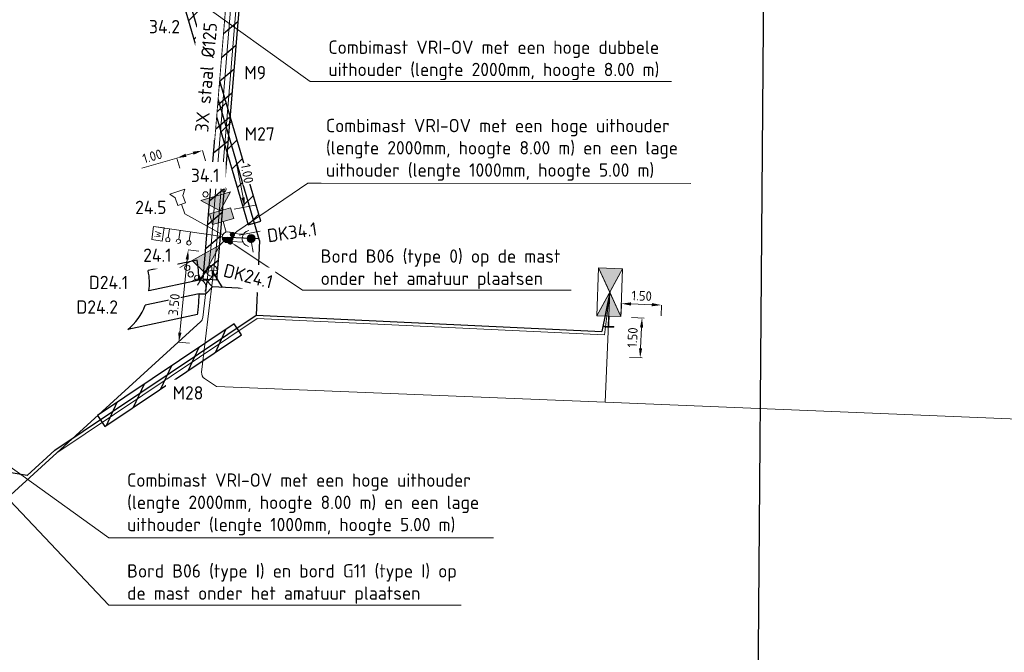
# Model space of a CAD drawing. Header units: metres. Extents: x 196669 to 197735, y 355514 to 356669.
# Tile 14 of 28: x 197074 to 197111, y 355695 to 355719. Entities that reach past the tile are written whole.
import ezdxf
from ezdxf import colors
from ezdxf.entities.mleader import LeaderData, LeaderLine
from ezdxf.lldxf.tags import DXFTag
from ezdxf.math import Vec2, Vec3

# ---------------------------------------------------------------- set-up
doc = ezdxf.new("R2010")
doc.units = ezdxf.units.M
doc.layers.get('Defpoints').update_dxf_attribs({"color": 151})
for name, color, linetype, lineweight in [('B-WE-KL-DATA_HDPE40-G', 104, 'KL-GLASVEZEL-N', 20), ('B-WE-KL-MANTELBUIS-T25', 7, 'Continuous', 18), ('N-WE-KL-DATA_KOPPELKABEL_GLASVEZEL-G', 4, 'KL-GLASVEZEL-N', 20), ('N-WE-KL-MANTELBUIS-G', 4, 'Continuous', 30), ('N-WE-KL-MANTELBUIS-T25', 4, 'Continuous', 25), ('N-WE-KL-VRI_KABEL-G', 30, 'Continuous', 30), ('N-WE-KL-VRI_UITSLIJPER-G', 130, 'Continuous', 30), ('N-WE-VW-VRI-ONTRUIMINGSTIJDEN_OTTO-G', 7, 'Continuous', 25), ('N-WE-VW-VRI-SYMBOOL-G', 7, 'Continuous', 13), ('N-WE-VW-VRI-T25', 7, 'Continuous', 20), ('N-WE-VW-VRI_DETECTIELUS-G', 3, 'Continuous', 30), ('N-WE-VW-VRI_DETECTIELUS-T25', 7, 'Continuous', 30), ('V-WE-KL-DATA_KOPPELKABEL_GLASVEZEL-G', 1, 'KL-GLASVEZEL-N', 20), ('V-WE-KL-MANTELBUIS-G', 1, 'Continuous', 30), ('V-WE-KL-MANTELBUIS-T25', 1, 'Continuous', 25), ('X-XX-AL-M', 7, 'Continuous', 13)]:
    doc.layers.add(name, color=color, linetype=linetype, lineweight=lineweight)
doc.styles.add('ISO', font='ISO.shx')
doc.styles.add('NLCS-ISO-M200-T18', font='NLCS-ISO.ttf', dxfattribs={"height": 0.36})
doc.styles.add('NLCS-ISO-M200-T25', font='NLCS-ISO.ttf', dxfattribs={"height": 0.5})
doc.styles.get("Standard").update_dxf_attribs({"font": 'Microsoft JhengHei.ttf'})
tags = doc.linetypes.add('KL-GLASVEZEL-N', pattern='A,4,-1,[101,NLCS.SHX,S=0.5,R=0,X=0,Y=0],-1,4,-1,["G",Standard,S=1,R=0,X=-0.25,Y=-0.5],-1.5', length=12.5).pattern_tags.tags
tags[18] = DXFTag(74, 10)
doc.dimstyles.new('NLCS-M200-T18-PIJL_L2_H1', dxfattribs={"dimscale": 0.2, "dimtxt": 2.5, "dimasz": 1.8, "dimexe": 2, "dimexo": 2, "dimgap": 0.7, "dimtad": 1, "dimzin": 0, "dimdsep": 46, "dimtxsty": 'NLCS-ISO-M200-T18', "dimcen": 0, "dimdle": 2, "dimclrd": 256, "dimclre": 256, "dimclrt": 256, "dimadec": 1, "dimazin": 0, "dimtfac": 1, "dimtdec": 3, "dimtofl": 0, "dimtmove": 0, "dimatfit": 3, "dimfxl": 2, "dimfxlon": 1, "dimtfillclr": 256, "dimtolj": 1, "dimtzin": 0, "dimlwd": -1, "dimlwe": -1, "dimarcsym": 0})

# ---------------------------------------------------------------- blocks, each defined once
blk = doc.blocks.new('Combinatiemast openbare verlichting_2')
at = {"layer": 'N-WE-VW-VRI-SYMBOOL-G', "linetype": 'Continuous'}
blk.add_hatch(color=256, dxfattribs=at).paths.add_polyline_path([(-0.207, 0, 1), (0.207, 0)])
at = {"layer": 'N-WE-VW-VRI-SYMBOOL-G'}
blk.add_line((-0.207, 0), (0.207, 0), dxfattribs=at)
for start, end in [(360, 180), (180, 360)]:
    blk.add_arc((0, 0), 0.207, start, end, dxfattribs=at)
blk = doc.blocks.new('Mast met drukknop_1')
at = {"layer": 'N-WE-VW-VRI-SYMBOOL-G'}
for p, q in [((-0.146, -0.146), (0.146, 0.146)), ((-0.146, 0.146), (0.146, -0.146)), ((0.142, 0.15), (0.556, 0.15)), ((0.143, -0.15), (0.548, -0.15))]:
    blk.add_line(p, q, dxfattribs=at)
blk.add_circle((0, 0), 0.207, dxfattribs=at)
blk.add_arc((0.818, -0.007), 0.306, 101.0944, 258.9056, dxfattribs=at)
blk = doc.blocks.new('Rateltikker_1')
at = {"layer": 'N-WE-VW-VRI-SYMBOOL-G', "flags": 128}
blk.add_lwpolyline([(1.757, 0.787), (1.383, 0.857), (0, 0)], dxfattribs=at)
blk.add_lwpolyline([(2.079, 0.879), (2.303, 0.99), (2.193, 0.4), (2.024, 0.584), (1.729, 0.639), (1.784, 0.934)], close=True, dxfattribs=at)
blk = doc.blocks.new('A$C98d8e760')
at = {"layer": 'N-WE-VW-VRI-SYMBOOL-G'}
for p, q in [((0.826, 0), (1.405, 0.579)), ((0.413, 0), (0, 0)), ((0.826, 0), (1.405, -0.579))]:
    blk.add_line(p, q, dxfattribs=at)
at = {"layer": 'N-WE-VW-VRI-SYMBOOL-G', "flags": 128}
for points in [[(0.413, 0.413), (0.826, 0.413), (0.826, -0.413), (0.413, -0.413)], [(0.826, 0), (1.405, 0.579), (1.405, -0.579)]]:
    blk.add_lwpolyline(points, close=True, dxfattribs=at)
at = {"layer": 'N-WE-VW-VRI-SYMBOOL-G'}
for centre in [(1.571, 0.35), (1.571, -0.35)]:
    blk.add_circle(centre, 0.1, dxfattribs=at)
at = {"layer": 'N-WE-VW-VRI-SYMBOOL-G', "extrusion": (0, 0, -1)}
blk.add_solid([(-0.413, 0.413), (-0.826, 0.413), (-0.413, -0.413), (-0.826, -0.413)], dxfattribs=at)
at = {"layer": 'N-WE-VW-VRI-SYMBOOL-G'}
blk.add_solid([(0.826, 0), (1.405, 0.579), (1.405, -0.579)], dxfattribs=at)
blk = doc.blocks.new('Drukknop met waitsignalering_1')
at = {"layer": 'N-WE-VW-VRI-SYMBOOL-G', "linetype": 'Continuous', "extrusion": (0, 0, -1)}
blk.add_hatch(color=256, dxfattribs=at).paths.add_polyline_path([(-1.018, 0.002, 1), (-0.718, 0.002, 1)])
at = {"layer": 'N-WE-VW-VRI-SYMBOOL-G'}
for p, q in [((0.134, 0.157), (0.574, 0.157)), ((0.15, -0.143), (0.565, -0.143))]:
    blk.add_line(p, q, dxfattribs=at)
blk.add_circle((0.868, 0.002), 0.15, dxfattribs=at)
blk.add_arc((0.836, 0), 0.306, 101.0944, 258.9056, dxfattribs=at)
blk = doc.blocks.new('Lantaarn 3 x 200 mm LED2 met fietssjabloon_1')
at = {"layer": 'N-WE-VW-VRI-SYMBOOL-G'}
for p, q in [((1.343, 0.331), (1.859, 0.469)), ((0.186, 0), (0, 0)), ((1.343, -0.331), (1.859, -0.469))]:
    blk.add_line(p, q, dxfattribs=at)
at = {"layer": 'N-WE-VW-VRI-SYMBOOL-G', "flags": 128}
blk.add_lwpolyline([(0.186, 0), (1.343, 0.331), (1.343, -0.331)], close=True, dxfattribs=at)
at = {"layer": 'N-WE-VW-VRI-SYMBOOL-G'}
for centre in [(1.674, 0.265), (1.757, 0), (1.674, -0.265)]:
    blk.add_circle(centre, 0.1, dxfattribs=at)
blk.add_solid([(0.186, 0), (1.343, 0.331), (1.343, -0.331)], dxfattribs=at)
blk = doc.blocks.new('_Dot')
at = {"color": 0, "linetype": 'ByBlock', "lineweight": -2}
blk.add_line((-0.5, 0), (-1, 0), dxfattribs=at)
at = {"color": 0, "linetype": 'ByBlock', "const_width": 0.5}
blk.add_lwpolyline([(-0.25, 0, 1), (0.25, 0, 1)], format="xyb", close=True, dxfattribs=at)
blk = doc.blocks.new('*U119')
at = {"layer": 'N-WE-VW-VRI-SYMBOOL-G'}
for p, q in [((-1.323, 0.25), (1.277, 0.25)), ((-0.123, 0.25), (-0.123, -0.09)), ((0.277, 0.25), (0.277, -0.09)), ((0.677, 0.25), (0.677, -0.09))]:
    blk.add_line(p, q, dxfattribs=at)
at = {"layer": 'N-WE-VW-VRI-SYMBOOL-G', "flags": 128}
blk.add_lwpolyline([(0.877, -0.25), (1.277, -0.25), (1.277, 0.25), (0.877, 0.25)], close=True, dxfattribs=at)
at = {"layer": 'N-WE-VW-VRI-SYMBOOL-G'}
for centre in [(-0.123, -0.17), (0.277, -0.17), (0.677, -0.17)]:
    blk.add_circle(centre, 0.08, dxfattribs=at)
at = {"layer": 'N-WE-VW-VRI-SYMBOOL-G', "style": 'ISO'}
blk.add_text('W', height=0.25, rotation=270, dxfattribs=at).set_placement((0.948, 0.1))
blk = doc.blocks.new('*D836')
at = {"layer": 'Defpoints', "color": 0, "transparency": 16777216}
for p in [(197080.328, 355709.948), (197079.98, 355706.489), (197080.142, 355706.473)]:
    blk.add_point(p, dxfattribs=at)
at = {"layer": 'X-XX-AL-M', "transparency": 16777216}
for p, q in [((197080.49, 355709.931), (197080.888, 355709.891)), ((197080.454, 355709.573), (197080.178, 355706.831)), ((197080.142, 355706.473), (197080.54, 355706.433))]:
    blk.add_line(p, q, dxfattribs=at)
for points in [[(197080.394, 355709.579), (197080.513, 355709.567), (197080.49, 355709.931)], [(197080.118, 355706.837), (197080.237, 355706.825), (197080.142, 355706.473)]]:
    blk.add_solid(points, dxfattribs=at)
at = {"layer": 'X-XX-AL-M', "transparency": 16777216, "insert": (197079.962, 355707.881), "char_height": 0.36, "attachment_point": 5, "rotation": 84.2532, "style": 'NLCS-ISO-M200-T18', "bg_fill": 3, "box_fill_scale": 1.1, "bg_fill_color": 256, "bg_fill_true_color": 13158600, "bg_fill_transparency": 0}
blk.add_mtext('\\A1;3.50', dxfattribs=at)
blk = doc.blocks.new('A$Cfbb54e45')
at = {"layer": 'N-WE-VW-VRI-SYMBOOL-G', "color": 90}
for p, q in [((-4.5, 2.25), (4.5, 2.25)), ((-4.5, 2.25), (4.5, -2.25)), ((-4.5, -2.25), (4.5, 2.25)), ((-4.5, -2.25), (-4.5, 2.25)), ((4.5, 2.25), (4.5, -2.25)), ((-6.48, 1.05), (-6.48, 0.01)), ((-6.48, 0.01), (-6.48, -1.04)), ((-4.5, 0), (-6.34, 0)), ((4.5, -2.25), (-4.5, -2.25))]:
    blk.add_line(p, q, dxfattribs=at)
at = {"layer": 'N-WE-VW-VRI-SYMBOOL-G', "color": 90, "flags": 128}
for points in [[(-4.5, 2.25), (0, 0), (-4.5, -2.25)], [(0, 0), (4.5, 2.25), (4.5, -2.25)]]:
    blk.add_lwpolyline(points, close=True, dxfattribs=at)
at = {"layer": 'N-WE-VW-VRI-SYMBOOL-G', "color": 90, "const_width": 0.3, "flags": 128}
for points in [[(-6.48, -1.04), (-6.48, 1.05)], [(-6.48, 0.01), (-4.49, 0.01)]]:
    blk.add_lwpolyline(points, dxfattribs=at)
at = {"layer": 'N-WE-VW-VRI-SYMBOOL-G', "color": 90, "extrusion": (0, 0, -1)}
blk.add_solid([(4.5, 2.25), (0, 0), (4.5, -2.25)], dxfattribs=at)
at = {"layer": 'N-WE-VW-VRI-SYMBOOL-G', "color": 90}
blk.add_solid([(0, 0), (4.5, 2.25), (4.5, -2.25)], dxfattribs=at)
blk = doc.blocks.new('*D1149')
at = {"layer": 'Defpoints', "color": 0, "transparency": 16777216}
for p in [(197096.726, 355707.918), (197096.729, 355708.005), (197098.228, 355707.952)]:
    blk.add_point(p, dxfattribs=at)
at = {"layer": 'X-XX-AL-M', "transparency": 16777216}
for p, q in [((197096.726, 355707.918), (197096.711, 355707.518)), ((197097.865, 355707.878), (197097.085, 355707.905)), ((197098.225, 355707.865), (197098.21, 355707.465))]:
    blk.add_line(p, q, dxfattribs=at)
for points in [[(197097.088, 355707.965), (197097.083, 355707.845), (197096.726, 355707.918)], [(197097.867, 355707.938), (197097.863, 355707.818), (197098.225, 355707.865)]]:
    blk.add_solid(points, dxfattribs=at)
at = {"layer": 'X-XX-AL-M', "transparency": 16777216, "insert": (197097.487, 355708.211), "char_height": 0.36, "attachment_point": 5, "rotation": 357.9604, "style": 'NLCS-ISO-M200-T18', "bg_fill": 3, "box_fill_scale": 1.1, "bg_fill_color": 256, "bg_fill_true_color": 13158600, "bg_fill_transparency": 0}
blk.add_mtext('\\A1;1.50', dxfattribs=at)
blk = doc.blocks.new('*D1150')
at = {"layer": 'Defpoints', "color": 0, "transparency": 16777216}
for p in [(197097.974, 355707.359), (197097.427, 355705.883), (197097.903, 355705.861)]:
    blk.add_point(p, dxfattribs=at)
at = {"layer": 'X-XX-AL-M', "transparency": 16777216}
for p, q in [((197097.575, 355707.378), (197097.099, 355707.4)), ((197097.481, 355707.022), (197097.444, 355706.243)), ((197097.504, 355705.88), (197097.028, 355705.902))]:
    blk.add_line(p, q, dxfattribs=at)
for points in [[(197097.421, 355707.025), (197097.541, 355707.019), (197097.498, 355707.382)], [(197097.384, 355706.246), (197097.504, 355706.24), (197097.427, 355705.883)]]:
    blk.add_solid(points, dxfattribs=at)
at = {"layer": 'X-XX-AL-M', "transparency": 16777216, "insert": (197097.143, 355706.647), "char_height": 0.36, "attachment_point": 5, "rotation": 87.2883, "style": 'NLCS-ISO-M200-T18', "bg_fill": 3, "box_fill_scale": 1.1, "bg_fill_color": 256, "bg_fill_true_color": 13158600, "bg_fill_transparency": 0}
blk.add_mtext('\\A1;1.50', dxfattribs=at)
blk = doc.blocks.new('*D1154')
at = {"layer": 'Defpoints', "color": 0, "transparency": 16777216}
for p in [(197082.61, 355711.54), (197081.786, 355711.385), (197081.971, 355710.402)]:
    blk.add_point(p, dxfattribs=at)
at = {"layer": 'X-XX-AL-M', "transparency": 16777216}
for p, q in [((197082.544, 355711.894), (197082.293, 355713.23)), ((197082.217, 355711.466), (197083.003, 355711.614)), ((197082.402, 355710.483), (197083.188, 355710.631)), ((197082.861, 355710.203), (197082.928, 355709.849))]:
    blk.add_line(p, q, dxfattribs=at)
for points in [[(197082.603, 355711.905), (197082.485, 355711.883), (197082.61, 355711.54)], [(197082.92, 355710.214), (197082.802, 355710.192), (197082.795, 355710.557)]]:
    blk.add_solid(points, dxfattribs=at)
at = {"layer": 'X-XX-AL-M', "transparency": 16777216, "insert": (197082.7, 355712.798), "char_height": 0.36, "attachment_point": 5, "rotation": 280.6334, "style": 'NLCS-ISO-M200-T18', "bg_fill": 3, "box_fill_scale": 1.1, "bg_fill_color": 256, "bg_fill_true_color": 13158600, "bg_fill_transparency": 0}
blk.add_mtext('\\A1;1.00', dxfattribs=at)
blk = doc.blocks.new('*D1155')
at = {"layer": 'Defpoints', "color": 0, "transparency": 16777216}
for p in [(197080.956, 355713.88), (197079.996, 355713.599), (197080.06, 355713.378)]:
    blk.add_point(p, dxfattribs=at)
at = {"layer": 'X-XX-AL-M', "transparency": 16777216}
for p, q in [((197081.02, 355713.658), (197081.132, 355713.274)), ((197080.06, 355713.378), (197078.755, 355712.997)), ((197080.06, 355713.378), (197080.172, 355712.994)), ((197080.675, 355713.557), (197080.406, 355713.479))]:
    blk.add_line(p, q, dxfattribs=at)
for points in [[(197080.658, 355713.615), (197080.691, 355713.5), (197081.02, 355713.658)], [(197080.389, 355713.536), (197080.423, 355713.421), (197080.06, 355713.378)]]:
    blk.add_solid(points, dxfattribs=at)
at = {"layer": 'X-XX-AL-M', "transparency": 16777216, "insert": (197079.145, 355713.444), "char_height": 0.36, "attachment_point": 5, "rotation": 16.2803, "style": 'NLCS-ISO-M200-T18', "bg_fill": 3, "box_fill_scale": 1.1, "bg_fill_color": 256, "bg_fill_true_color": 13158600, "bg_fill_transparency": 0}
blk.add_mtext('\\A1;1.00', dxfattribs=at)

msp = doc.modelspace()

# ---------------------------------------------------------------- hatches: boundary and pattern name
at = {"layer": 'N-WE-KL-MANTELBUIS-G'}
h = msp.add_hatch(dxfattribs=at)
h.set_pattern_fill('ANSI31', color=256, scale=0.2)
h.paths.add_polyline_path([(197080.161, 355719.683), (197082.735, 355710.868), (197083.215, 355711.008), (197080.641, 355719.823)])
h = msp.add_hatch(dxfattribs=at)
h.set_pattern_fill('ANSI31', color=256, scale=0.2, angle=20)
h.paths.add_polyline_path([(197077.368, 355703.306), (197082.487, 355706.749), (197082.208, 355707.164), (197077.089, 355703.721)])
at = {"layer": 'V-WE-KL-MANTELBUIS-G'}
h = msp.add_hatch(dxfattribs=at)
h.set_pattern_fill('ANSI31', color=256, scale=0.2, angle=355.3137819)
h.paths.add_polyline_path([(197082.545, 355720.894), (197081.553, 355708.792), (197081.055, 355708.833), (197082.047, 355720.935)])

# ---------------------------------------------------------------- linework, layer by layer
at = {"layer": 'B-WE-KL-DATA_HDPE40-G', "ltscale": 0.2, "flags": 128}
for points in [[(197096.119, 355704.222), (197116.761, 355703.379), (197118.545, 355702.952), (197120.702, 355702.848), (197125.465, 355703.201), (197155.195, 355702.296), (197158.234, 355701.831), (197159.45, 355699.861), (197164.435, 355696.091)], [(197075.567, 355702.318), (197073.842, 355700.742), (197068.528, 355696.526), (197067.024, 355691.862), (197065.775, 355687.277), (197063.057, 355676.807), (197061.538, 355668.524), (197059.873, 355653.776), (197059.508, 355634.173), (197060.887, 355605.642), (197061.095, 355604.492)]]:
    msp.add_lwpolyline(points, dxfattribs=at)
at = {"layer": 'N-WE-KL-DATA_KOPPELKABEL_GLASVEZEL-G', "ltscale": 0.2}
for points in [[(197096.288, 355708.35), (197096.097, 355706.747)], [(197096.288, 355708.345), (197096.119, 355704.222)], [(197075.567, 355702.318), (197083.07, 355707.364)], [(197083.07, 355707.364), (197096.097, 355706.747)]]:
    msp.add_lwpolyline(points, dxfattribs=at)
at = {"layer": 'N-WE-KL-MANTELBUIS-G', "flags": 128}
for points in [[(197080.161, 355719.683), (197082.735, 355710.868), (197083.215, 355711.008), (197080.641, 355719.823)], [(197077.368, 355703.306), (197082.487, 355706.749), (197082.208, 355707.164), (197077.089, 355703.721)]]:
    msp.add_lwpolyline(points, close=True, dxfattribs=at)
at = {"layer": 'N-WE-KL-VRI_KABEL-G'}
msp.add_line((197083.167, 355710.281), (197083.035, 355707.491), dxfattribs=at)
at = {"layer": 'N-WE-KL-VRI_KABEL-G', "flags": 128}
for points in [[(197083.167, 355710.281), (197075.256, 355737.37)], [(197083.148, 355710.347), (197081.971, 355710.402)], [(197081.377, 355709.155), (197081.761, 355708.528)], [(197081.148, 355708.807), (197081.148, 355708.807), (197081.4, 355708.545), (197081.152, 355708.28)], [(197083.081, 355708.466), (197081.4, 355708.545)], [(197096.288, 355708.35), (197095.997, 355706.877)], [(197074.459, 355701.475), (197075.489, 355702.417), (197083.035, 355707.491), (197095.997, 355706.877)], [(197074.459, 355701.475), (197056.54, 355704.434), (197052.095, 355705.168), (197045.171, 355706.311)]]:
    msp.add_lwpolyline(points, dxfattribs=at)
at = {"layer": 'N-WE-KL-VRI_UITSLIJPER-G', "flags": 128}
for points in [[(197080.898, 355708.797), (197081.148, 355708.807)], [(197080.902, 355708.287), (197081.152, 355708.28)]]:
    msp.add_lwpolyline(points, dxfattribs=at)
at = {"layer": 'N-WE-VW-VRI-ONTRUIMINGSTIJDEN_OTTO-G', "color": 254}
msp.add_lwpolyline([(197020.39, 355682.449), (197101.769, 355682.449), (197102.386, 355760.421), (197021.007, 355760.421)], close=True, dxfattribs=at)
at = {"layer": 'N-WE-VW-VRI_DETECTIELUS-G', "flags": 128}
for points in [[(197080.831, 355709.55), (197078.988, 355709.156)], [(197080.898, 355708.797), (197079.02, 355708.396)], [(197080.902, 355708.287), (197078.882, 355707.855)], [(197080.844, 355707.507), (197078.223, 355706.947)]]:
    msp.add_lwpolyline(points, dxfattribs=at)
for points in [[(197079.02, 355708.396, 0.084601), (197078.989, 355709.151), (197078.988, 355709.156)], [(197078.223, 355706.947, 0.126629), (197078.882, 355707.855, 0.126629)]]:
    msp.add_lwpolyline(points, format="xyb", dxfattribs=at)
at = {"layer": 'N-WE-VW-VRI_DETECTIELUS-G'}
for centre, radius, start, end in [((197073.154, 355708.488), 7.75, 2.2869, 7.8753), ((197073.154, 355708.488), 7.75, 354.2297, 358.5117), ((197031.367, 355712.711), 49.75, 353.9966, 354.2297)]:
    msp.add_arc(centre, radius, start, end, dxfattribs=at)
at = {"layer": 'V-WE-KL-DATA_KOPPELKABEL_GLASVEZEL-G', "ltscale": 0.25, "flags": 128}
for points in [[(197040.236, 355749.283), (197040.272, 355749.531, -0.414214), (197040.669, 355749.826), (197041.545, 355749.696, -0.406235), (197041.842, 355749.308), (197041.735, 355748.414), (197042.117, 355747.569), (197043.385, 355746.808), (197045.36, 355746.429), (197049.476, 355745.31), (197053.123, 355744.344), (197053.534, 355744.194), (197065.155, 355742.122), (197073.056, 355740.54), (197076.841, 355739.998), (197077.569, 355739.861), (197080.378, 355736.885), (197081.838, 355735.577), (197083.561, 355734.335), (197083.769, 355733.165), (197082.538, 355721.955), (197082.44, 355720.902), (197081.542, 355709.947), (197080.994, 355705.345, 0.286316), (197081.106, 355705.106), (197081.555, 355704.816), (197096.119, 355704.222)], [(197040.433, 355749.254), (197040.47, 355749.501, -0.414214), (197040.64, 355749.628), (197041.516, 355749.499, -0.406235), (197041.643, 355749.332), (197041.529, 355748.382), (197041.961, 355747.429), (197043.313, 355746.618), (197045.315, 355746.235), (197049.424, 355745.116), (197053.063, 355744.153), (197053.482, 355744), (197065.118, 355741.925), (197073.022, 355740.342), (197076.809, 355739.8), (197077.468, 355739.676), (197080.238, 355736.742), (197081.712, 355735.421), (197083.379, 355734.221), (197083.567, 355733.159), (197082.339, 355721.975), (197082.24, 355720.92), (197081.342, 355709.967), (197081.037, 355707.399, -0.179896), (197080.957, 355707.244), (197075.567, 355702.318)]]:
    msp.add_lwpolyline(points, format="xyb", dxfattribs=at)
at = {"layer": 'V-WE-KL-MANTELBUIS-G', "flags": 128}
msp.add_lwpolyline([(197082.545, 355720.894), (197081.553, 355708.792), (197081.055, 355708.833), (197082.047, 355720.935)], close=True, dxfattribs=at)

# ---------------------------------------------------------------- block references
at = {"rotation": 106.169185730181}
msp.add_blockref('A$C98d8e760', (197081.913, 355710.601), dxfattribs=at)
at = {"layer": 'N-WE-VW-VRI-SYMBOOL-G'}
for name, p, rotation in [('Rateltikker_1', (197081.79, 355710.502), 119.4070779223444), ('Lantaarn 3 x 200 mm LED2 met fietssjabloon_1', (197081.825, 355710.256), 224.9742931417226), ('Drukknop met waitsignalering_1', (197081.98, 355710.391), 357.8603514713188), ('Mast met drukknop_1', (197081.377, 355709.155), 230.3595344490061)]:
    msp.add_blockref(name, p, dxfattribs=dict(at, rotation=rotation))
at = {"layer": 'N-WE-VW-VRI-SYMBOOL-G', "xscale": -1, "rotation": 351.54222379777}
msp.add_blockref('*U119', (197080.421, 355710.38), dxfattribs=at)
at = {"layer": 'N-WE-VW-VRI-SYMBOOL-G'}
msp.add_blockref('Combinatiemast openbare verlichting_2', (197081.971, 355710.402), dxfattribs=at)
at = {"layer": 'N-WE-VW-VRI-SYMBOOL-G', "xscale": 0.2, "yscale": 0.2, "zscale": 0.2, "rotation": 87.96038321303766}
msp.add_blockref('A$Cfbb54e45', (197096.288, 355708.345), dxfattribs=at)

# ---------------------------------------------------------------- next in the draw order: texts
at = {"layer": 'B-WE-KL-MANTELBUIS-T25', "insert": (197080.742, 355714.368), "char_height": 0.5, "width": 4.36568, "attachment_point": 1, "rotation": 85.3138, "style": 'NLCS-ISO-M200-T25', "bg_fill": 2}
msp.add_mtext('3X staal %%C125', dxfattribs=at)
at = {"layer": 'N-WE-VW-VRI-T25', "char_height": 0.5, "attachment_point": 2, "style": 'NLCS-ISO-M200-T25', "bg_fill": 2}
for s, insert, width in [('34.1', (197081.127, 355712.978), 1.03379), ('24.1', (197079.334, 355709.983), 0.98942)]:
    msp.add_mtext(s, dxfattribs=dict(at, insert=insert, width=width))
at = {"layer": 'N-WE-VW-VRI-T25', "insert": (197079.088, 355711.776), "char_height": 0.5, "width": 1.09061, "attachment_point": 2, "style": 'NLCS-ISO-M200-T25', "bg_fill": 3, "box_fill_scale": 1.2, "bg_fill_color": 256, "bg_fill_transparency": 0}
msp.add_mtext('24.5', dxfattribs=at)
at = {"layer": 'N-WE-VW-VRI_DETECTIELUS-T25', "char_height": 0.5, "attachment_point": 2, "style": 'NLCS-ISO-M200-T25', "bg_fill": 3, "box_fill_scale": 1.2, "bg_fill_color": 256, "bg_fill_transparency": 0}
for s, insert in [('D24.1', (197077.503, 355708.961)), ('D24.2', (197077.078, 355708.04))]:
    msp.add_mtext(s, dxfattribs=dict(at, insert=insert))

# ---------------------------------------------------------------- next in the draw order: dimensions: what is measured, and where the dimension line sits
at = {"layer": 'X-XX-AL-M'}
dim = msp.add_aligned_dim(p1=(197098.228, 355707.952), p2=(197096.729, 355708.005), distance=0.087, dimstyle='NLCS-M200-T18-PIJL_L2_H1', override={"dimtfill": 1}, dxfattribs=at)
dim.commit()
dim.dimension.update_dxf_attribs({"geometry": '*D1149', "text_midpoint": (197097.487, 355708.211)})

# ---------------------------------------------------------------- next in the draw order: leaders
at = {"layer": 'N-WE-VW-VRI-T25'}
ml = msp.add_multileader_mtext('Standard', dxfattribs=at)
ml.set_content('Bord B06 (type 0) op de mast onder het amatuur plaatsen', color=256, style='NLCS-ISO-M200-T25')
ml.set_leader_properties(color=256, linetype='ByLayer', lineweight=-1)
ml.set_arrow_properties(name='DOT')
ml.build(insert=Vec2(0, 0))
ml.multileader.update_dxf_attribs({"text_left_attachment_type": 5, "text_right_attachment_type": 5, "dogleg_length": 0.5, "arrow_head_size": 0.2})
ctx = ml.context
ctx.base_point, ctx.char_height, ctx.arrow_head_size, ctx.landing_gap_size, ctx.plane_origin, ctx.plane_x_axis, ctx.plane_y_axis = Vec3(197085.273, 355708.417), 0.5, 0.2, 0.18, Vec3(197099.536, 355718.53), Vec3(1, 0.000151), Vec3(-0.000151, 1)
ctx.left_attachment, ctx.right_attachment = 5, 5
notes = []
notes.append((ctx, [(0, (1, 1, 0), (197084.773, 355708.417), (1, 0.000151), 0.5, [(2, [(197082.065, 355710.232)], 0, [])])]))
ctx.mtext.insert, ctx.mtext.text_direction, ctx.mtext.rotation, ctx.mtext.width, ctx.mtext.defined_height, ctx.mtext.flow_direction = Vec3(197085.453, 355709.95), Vec3(1, 0.000151), 0.000151, 9.2933, 0.659, 5
ctx.mtext.has_bg_fill, ctx.mtext.bg_color, ctx.mtext.bg_scale_factor, ctx.mtext.bg_transparency, ctx.mtext.use_window_bg_color = 1, -1023410167, 1.5, 0, 1
ml = msp.add_multileader_mtext('Standard', dxfattribs=at)
ml.set_content('Bord B06 (type I) en bord G11 (type I) op de mast onder het amatuur plaatsen', color=256, style='NLCS-ISO-M200-T25')
ml.set_leader_properties(color=256, linetype='ByLayer', lineweight=-1)
ml.set_arrow_properties(name='DOT')
ml.build(insert=Vec2(0, 0))
ml.multileader.update_dxf_attribs({"text_left_attachment_type": 5, "text_right_attachment_type": 5, "dogleg_length": 0.5, "arrow_head_size": 0.2})
ctx = ml.context
ctx.base_point, ctx.char_height, ctx.arrow_head_size, ctx.landing_gap_size, ctx.plane_origin, ctx.plane_x_axis, ctx.plane_y_axis = Vec3(197078.02, 355696.613), 0.5, 0.2, 0.18, Vec3(197087.804, 355711.628), Vec3(1, 0.000151), Vec3(-0.000151, 1)
ctx.left_attachment, ctx.right_attachment = 5, 5
notes.append((ctx, [(0, (1, 1, 0), (197077.52, 355696.613), (1, 0.000151), 0.5, [(2, [(197070.59, 355703.92)], 0, [])])]))
ctx.mtext.insert, ctx.mtext.text_direction, ctx.mtext.rotation, ctx.mtext.width, ctx.mtext.defined_height, ctx.mtext.flow_direction = Vec3(197078.2, 355698.146), Vec3(1, 0.000151), 0.000151, 12.4006, 0.659, 5
ctx.mtext.has_bg_fill, ctx.mtext.bg_color, ctx.mtext.bg_scale_factor, ctx.mtext.bg_transparency, ctx.mtext.use_window_bg_color = 1, -1023410167, 1.5, 0, 1
for ctx, leaders in notes:
    for number, flags, end, landing, length, lines in leaders:
        leader = LeaderData()
        leader.index, (leader.has_last_leader_line, leader.has_dogleg_vector, leader.attachment_direction) = number, flags
        leader.last_leader_point, leader.dogleg_vector, leader.dogleg_length = Vec3(end), Vec3(landing), length
        for number, points, colour, breaks in lines:
            line = LeaderLine()
            line.index, line.vertices, line.color, line.breaks = number, Vec3.list(points), colors.encode_raw_color(colour), breaks
            leader.lines.append(line)
        ctx.leaders.append(leader)

# ---------------------------------------------------------------- next in the draw order: texts
at = {"layer": 'N-WE-VW-VRI-T25', "insert": (197082.804, 355709.192), "char_height": 0.5, "width": 1.37838, "attachment_point": 2, "rotation": 345.4564, "style": 'NLCS-ISO-M200-T25', "bg_fill": 2}
msp.add_mtext('DK24.1', dxfattribs=at)

# ---------------------------------------------------------------- next in the draw order: dimensions: what is measured, and where the dimension line sits
at = {"layer": 'X-XX-AL-M'}
dim = msp.add_linear_dim(base=(197080.06, 355713.378), p1=(197080.956, 355713.88), p2=(197079.996, 355713.599), angle=196.2803, dimstyle='NLCS-M200-T18-PIJL_L2_H1', override={"dimtfill": 1}, dxfattribs=at)
dim.commit()
dim.dimension.update_dxf_attribs({"geometry": '*D1155', "text_midpoint": (197079.235, 355713.137), "dimtype": 161})
dim = msp.add_linear_dim(base=(197080.142, 355706.473), p1=(197080.328, 355709.948), p2=(197079.98, 355706.489), angle=264.2532, text='3.50', dimstyle='NLCS-M200-T18-PIJL_L2_H1', override={"dimtfill": 1}, dxfattribs=at)
dim.commit()
dim.dimension.update_dxf_attribs({"geometry": '*D836', "text_midpoint": (197080.28, 355707.849), "dimtype": 161})
dim = msp.add_aligned_dim(p1=(197097.974, 355707.359), p2=(197097.903, 355705.861), distance=-0.477, dimstyle='NLCS-M200-T18-PIJL_L2_H1', override={"dimtfill": 1}, dxfattribs=at)
dim.commit()
dim.dimension.update_dxf_attribs({"geometry": '*D1150', "text_midpoint": (197097.143, 355706.647)})

# ---------------------------------------------------------------- next in the draw order: leaders
at = {"layer": 'N-WE-VW-VRI-T25'}
ml = msp.add_multileader_mtext('Standard', dxfattribs=at)
ml.set_content('Combimast VRI-OV met een hoge dubbele uithouder (lengte 2000mm, hoogte 8.00 m)', color=256, style='NLCS-ISO-M200-T25')
ml.set_leader_properties(color=256, linetype='ByLayer', lineweight=-1)
ml.set_arrow_properties(name='DOT')
ml.build(insert=Vec2(0, 0))
ml.multileader.update_dxf_attribs({"text_left_attachment_type": 5, "text_right_attachment_type": 5, "dogleg_length": 0.5, "arrow_head_size": 0.2})
ctx = ml.context
ctx.base_point, ctx.char_height, ctx.arrow_head_size, ctx.landing_gap_size, ctx.plane_origin, ctx.plane_x_axis, ctx.plane_y_axis = Vec3(197085.565, 355716.249), 0.5, 0.2, 0.18, Vec3(197070.963, 355738.597), Vec3(1, -0.000151), Vec3(0.000151, 1)
ctx.left_attachment, ctx.right_attachment = 5, 5
notes = []
notes.append((ctx, [(1, (1, 1, 0), (197085.065, 355716.25), (1, -0.000151), 0.5, [(2, [(197079.11, 355720.518)], 0, [])])]))
ctx.mtext.insert, ctx.mtext.text_direction, ctx.mtext.rotation, ctx.mtext.width, ctx.mtext.defined_height, ctx.mtext.flow_direction = Vec3(197085.745, 355717.783), Vec3(1, -0.000151), 6.283034, 12.73565, 0.659, 5
ctx.mtext.has_bg_fill, ctx.mtext.bg_color, ctx.mtext.bg_scale_factor, ctx.mtext.bg_transparency, ctx.mtext.use_window_bg_color = 1, -1023410167, 1.5, 0, 1
ml = msp.add_multileader_mtext('Standard', dxfattribs=at)
ml.set_content('Combimast VRI-OV met een hoge uithouder (lengte 2000mm, hoogte 8.00 m) en een lage uithouder (lengte 1000mm, hoogte 5.00 m)', color=256, style='NLCS-ISO-M200-T25')
ml.set_leader_properties(color=256, linetype='ByLayer', lineweight=-1)
ml.set_arrow_properties(name='DOT')
ml.build(insert=Vec2(0, 0))
ml.multileader.update_dxf_attribs({"text_left_attachment_type": 5, "text_right_attachment_type": 5, "dogleg_length": 0.5, "arrow_head_size": 0.2})
ctx = ml.context
ctx.base_point, ctx.char_height, ctx.arrow_head_size, ctx.landing_gap_size, ctx.plane_origin, ctx.plane_x_axis, ctx.plane_y_axis = Vec3(197085.473, 355712.43), 0.5, 0.2, 0.18, Vec3(197074.001, 355728.587), Vec3(1, -0.000151), Vec3(0.000151, 1)
ctx.left_attachment, ctx.right_attachment = 5, 5
notes.append((ctx, [(1, (1, 1, 0), (197084.973, 355712.43), (1, -0.000151), 0.5, [(2, [(197082.149, 355710.507)], 0, [])])]))
ctx.mtext.insert, ctx.mtext.text_direction, ctx.mtext.rotation, ctx.mtext.width, ctx.mtext.defined_height, ctx.mtext.flow_direction = Vec3(197085.653, 355714.846), Vec3(1, -0.000151), 6.283034, 13.54038, 0.659, 5
ctx.mtext.has_bg_fill, ctx.mtext.bg_color, ctx.mtext.bg_scale_factor, ctx.mtext.bg_transparency, ctx.mtext.use_window_bg_color = 1, -1023410167, 1.5, 0, 1
ml = msp.add_multileader_mtext('Standard', dxfattribs=at)
ml.set_content('Combimast VRI-OV met een hoge uithouder (lengte 2000mm, hoogte 8.00 m) en een lage uithouder (lengte 1000mm, hoogte 5.00 m)', color=256, style='NLCS-ISO-M200-T25')
ml.set_leader_properties(color=256, linetype='ByLayer', lineweight=-1)
ml.set_arrow_properties(name='DOT')
ml.build(insert=Vec2(0, 0))
ml.multileader.update_dxf_attribs({"text_left_attachment_type": 5, "text_right_attachment_type": 5, "dogleg_length": 0.5, "arrow_head_size": 0.2})
ctx = ml.context
ctx.base_point, ctx.char_height, ctx.arrow_head_size, ctx.landing_gap_size, ctx.plane_origin, ctx.plane_x_axis, ctx.plane_y_axis = Vec3(197078.02, 355699.135), 0.5, 0.2, 0.18, Vec3(197062.345, 355722.377), Vec3(1, -0.000151), Vec3(0.000151, 1)
ctx.left_attachment, ctx.right_attachment = 5, 5
notes.append((ctx, [(1, (1, 1, 0), (197077.52, 355699.135), (1, -0.000151), 0.5, [(2, [(197070.686, 355704.035)], 0, [])])]))
ctx.mtext.insert, ctx.mtext.text_direction, ctx.mtext.rotation, ctx.mtext.width, ctx.mtext.defined_height, ctx.mtext.flow_direction = Vec3(197078.2, 355701.552), Vec3(1, -0.000151), 6.283034, 13.59102, 0.659, 5
ctx.mtext.has_bg_fill, ctx.mtext.bg_color, ctx.mtext.bg_scale_factor, ctx.mtext.bg_transparency, ctx.mtext.use_window_bg_color = 1, -1023410167, 1.5, 0, 1
for ctx, leaders in notes:
    for number, flags, end, landing, length, lines in leaders:
        leader = LeaderData()
        leader.index, (leader.has_last_leader_line, leader.has_dogleg_vector, leader.attachment_direction) = number, flags
        leader.last_leader_point, leader.dogleg_vector, leader.dogleg_length = Vec3(end), Vec3(landing), length
        for number, points, colour, breaks in lines:
            line = LeaderLine()
            line.index, line.vertices, line.color, line.breaks = number, Vec3.list(points), colors.encode_raw_color(colour), breaks
            leader.lines.append(line)
        ctx.leaders.append(leader)

# ---------------------------------------------------------------- next in the draw order: texts
at = {"layer": 'N-WE-KL-MANTELBUIS-T25', "insert": (197082.608, 355714.532), "char_height": 0.5, "width": 0.64381, "attachment_point": 1, "style": 'NLCS-ISO-M200-T25', "bg_fill": 3, "box_fill_scale": 1.2, "bg_fill_color": 256, "bg_fill_transparency": 0}
msp.add_mtext('\\pxt1;M27', dxfattribs=at)
at = {"layer": 'N-WE-KL-MANTELBUIS-T25', "insert": (197079.906, 355704.822), "char_height": 0.5, "width": 0.64381, "attachment_point": 1, "style": 'NLCS-ISO-M200-T25', "bg_fill": 2}
msp.add_mtext('\\pxt1;M28', dxfattribs=at)
at = {"layer": 'N-WE-VW-VRI-T25', "insert": (197079.602, 355718.554), "char_height": 0.5, "width": 1.10857, "attachment_point": 2, "style": 'NLCS-ISO-M200-T25', "bg_fill": 3, "box_fill_scale": 1.2, "bg_fill_color": 256, "bg_fill_transparency": 0}
msp.add_mtext('34.2', dxfattribs=at)
at = {"layer": 'N-WE-VW-VRI-T25', "insert": (197084.347, 355710.841), "char_height": 0.5, "width": 1.37838, "attachment_point": 2, "rotation": 8.3213, "style": 'NLCS-ISO-M200-T25', "bg_fill": 3, "box_fill_scale": 1.2, "bg_fill_color": 256, "bg_fill_transparency": 0}
msp.add_mtext('DK34.1', dxfattribs=at)
at = {"layer": 'V-WE-KL-MANTELBUIS-T25', "insert": (197082.594, 355716.828), "char_height": 0.5, "width": 0.64381, "attachment_point": 1, "style": 'NLCS-ISO-M200-T25', "bg_fill": 3, "box_fill_scale": 1.2, "bg_fill_color": 256, "bg_fill_transparency": 0}
msp.add_mtext('M9', dxfattribs=at)

# ---------------------------------------------------------------- next in the draw order: dimensions: what is measured, and where the dimension line sits
at = {"layer": 'X-XX-AL-M'}
dim = msp.add_aligned_dim(p1=(197081.971, 355710.402), p2=(197081.786, 355711.385), distance=-0.838, dimstyle='NLCS-M200-T18-PIJL_L2_H1', override={"dimtfill": 1}, dxfattribs=at)
dim.commit()
dim.dimension.update_dxf_attribs({"geometry": '*D1154', "text_midpoint": (197082.7, 355712.798)})

doc.saveas('drawing.dxf')
